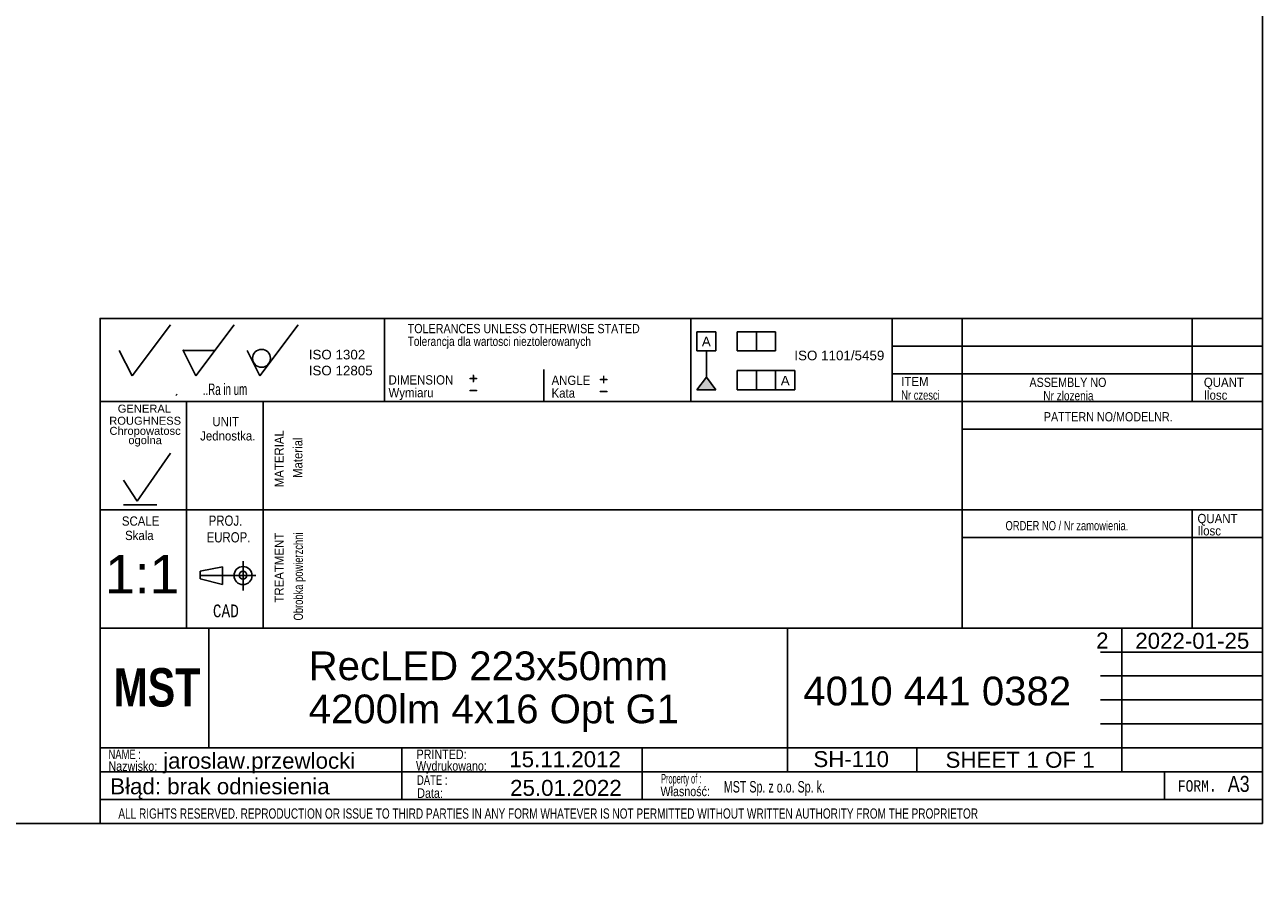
# Model space of a CAD drawing. Header units: millimetres. Extents: x 16 to 406, y 5 to 285.
# Tile 14 of 20: x 212 to 406, y 5 to 139. Entities that reach past the tile are written whole.
import ezdxf
from ezdxf.entities.mleader import LeaderData, LeaderLine
from ezdxf.enums import TextEntityAlignment as Align
from ezdxf.lldxf.tags import DXFTag
from ezdxf.math import Vec2, Vec3

# ---------------------------------------------------------------- set-up
doc = ezdxf.new("R2010")
doc.units = ezdxf.units.MM
doc.layers.add('10', color=7, linetype='Continuous')
doc.layers.add('Default', color=7, linetype='Continuous')
doc.styles.add('SEACAD_Arial', font='arial.ttf')
doc.styles.add('SEACAD_Lucida_Console', font='lucon.TTF', dxfattribs={"width": 0.8})
tags = doc.linetypes.add('CENTER2', pattern=[28.575, 19.05, -3.175, 3.175, -3.175]).pattern_tags.tags
tags[10:11] = [DXFTag(74, 4), DXFTag(75, 0), DXFTag(340, '0'), DXFTag(46, 0.0), DXFTag(50, 0.0), DXFTag(44, 0.0), DXFTag(45, 0.0)]
tags[8:9] = [DXFTag(74, 4), DXFTag(75, 0), DXFTag(340, '0'), DXFTag(46, 0.0), DXFTag(50, 0.0), DXFTag(44, 0.0), DXFTag(45, 0.0)]
tags[6:7] = [DXFTag(74, 4), DXFTag(75, 0), DXFTag(340, '0'), DXFTag(46, 0.0), DXFTag(50, 0.0), DXFTag(44, 0.0), DXFTag(45, 0.0)]
tags[4:5] = [DXFTag(74, 4), DXFTag(75, 0), DXFTag(340, '0'), DXFTag(46, 0.0), DXFTag(50, 0.0), DXFTag(44, 0.0), DXFTag(45, 0.0)]

# ---------------------------------------------------------------- blocks, each defined once
blk = doc.blocks.new('SEANNOT_GROUP1')
at = {"layer": 'Default', "color": 7, "linetype": 'Continuous', "style": 'SEACAD_Arial'}
for s, p in [('RecLED 223x50mm', (256.32, 40.54)), ('4200lm 4x16 Opt G1', (256.32, 33.79))]:
    blk.add_text(s, height=4.5, dxfattribs=at).set_placement(p, align=Align.TOP_LEFT)
blk = doc.blocks.new('SEANNOT_GROUP2')
at = {"layer": 'Default', "color": 7, "linetype": 'Continuous', "style": 'SEACAD_Arial'}
blk.add_text('4010 441 0382', height=4.5, dxfattribs=at).set_placement((333.77, 36.59), align=Align.TOP_LEFT)
blk = doc.blocks.new('SEANNOT_GROUP3')
at = {"layer": 'Default', "color": 7, "linetype": 'Continuous', "style": 'SEACAD_Arial'}
blk.add_text('jaroslaw.przewlocki', height=2.5, dxfattribs=at).set_placement((233.53, 24.68), align=Align.TOP_LEFT)
blk = doc.blocks.new('SEANNOT_GROUP4')
at = {"layer": 'Default', "color": 7, "linetype": 'Continuous', "style": 'SEACAD_Arial'}
blk.add_text('SH-110', height=2.5, dxfattribs=at).set_placement((335.35, 24.93), align=Align.TOP_LEFT)
blk = doc.blocks.new('SEANNOT_GROUP5')
at = {"layer": 'Default', "color": 7, "linetype": 'Continuous', "style": 'SEACAD_Arial'}
blk.add_text('25.01.2022', height=2.5, dxfattribs=at).set_placement((287.86, 20.42), align=Align.TOP_LEFT)
blk = doc.blocks.new('SEANNOT_GROUP6')
at = {"layer": 'Default', "color": 7, "linetype": 'Continuous', "style": 'SEACAD_Arial'}
blk.add_text('1:1', height=6, dxfattribs=at).set_placement((224.43, 55.64), align=Align.TOP_LEFT)
blk = doc.blocks.new('_Dot')
at = {"color": 0, "linetype": 'ByBlock', "lineweight": -2}
blk.add_line((-0.5, 0), (-1, 0), dxfattribs=at)
at = {"color": 0, "linetype": 'ByBlock', "const_width": 0.5}
blk.add_lwpolyline([(-0.25, 0, 1), (0.25, 0, 1)], format="xyb", close=True, dxfattribs=at)
blk = doc.blocks.new('SEANNOT_GROUP8')
at = {"layer": 'Default', "color": 7, "linetype": 'Continuous', "style": 'SEACAD_Arial'}
blk.add_text('15.11.2012', height=2.5, dxfattribs=at).set_placement((287.73, 24.91), align=Align.TOP_LEFT)
blk = doc.blocks.new('SEANNOT_GROUP9')
at = {"layer": 'Default', "color": 7, "linetype": 'Continuous', "style": 'SEACAD_Arial'}
blk.add_text('2', height=2.5, dxfattribs=at).set_placement((379.63, 43.5), align=Align.TOP_LEFT)
blk = doc.blocks.new('SEANNOT_GROUP10')
at = {"layer": 'Default', "color": 7, "linetype": 'Continuous', "style": 'SEACAD_Arial'}
for s, p in [('SHEET ', (356.04, 24.82)), ('1', (368.7, 24.82)), (' OF ', (370.66, 24.82)), ('1', (377.45, 24.82))]:
    blk.add_text(s, height=2.5, dxfattribs=at).set_placement(p, align=Align.TOP_LEFT)
blk = doc.blocks.new('SEANNOT_GROUP11')
at = {"layer": 'Default', "color": 7, "linetype": 'Continuous', "style": 'SEACAD_Arial'}
blk.add_text('2022-01-25', height=2.5, dxfattribs=at).set_placement((385.75, 43.46), align=Align.TOP_LEFT)

msp = doc.modelspace()

# ---------------------------------------------------------------- hatches: boundary and pattern name
at = {"layer": 'Default', "linetype": 'Continuous'}
msp.add_hatch(color=7, dxfattribs=at).paths.add_polyline_path([(318.589, 83.506), (317.089, 81.521), (320.089, 81.521)])

# ---------------------------------------------------------------- linework, layer by layer
at = {"layer": '10', "color": 7, "linetype": 'Continuous'}
for p, q in [((228.666, 83.702), (234.666, 91.702)), ((238.666, 83.702), (244.666, 91.702)), ((248.666, 83.702), (254.666, 91.702)), ((268.166, 92.702), (268.166, 79.702)), ((316.166, 92.702), (316.166, 79.702)), ((347.666, 92.702), (347.666, 79.702)), ((358.666, 92.702), (358.666, 44.202)), ((394.666, 92.702), (394.666, 79.702)), ((226.666, 87.702), (228.666, 83.702)), ((236.666, 87.702), (241.666, 87.702)), ((236.666, 87.702), (238.666, 83.702)), ((246.666, 87.702), (248.666, 83.702)), ((405.666, 88.369), (347.666, 88.369)), ((293.166, 84.702), (293.166, 79.702)), ((405.666, 84.036), (347.666, 84.036)), ((405.666, 79.702), (223.666, 79.702)), ((235.541, 80.629), (235.717, 80.835)), ((237.166, 79.702), (237.166, 44.202)), ((237.166, 79.702), (237.166, 45.702)), ((249.166, 79.702), (249.166, 44.202)), ((405.666, 75.369), (358.666, 75.369)), ((229.469, 64.067), (234.668, 71.572)), ((227.327, 67.349), (229.469, 64.067)), ((405.666, 62.702), (223.666, 62.702)), ((227.327, 63.528), (232.526, 63.528)), ((394.666, 62.702), (394.666, 44.202)), ((405.666, 58.369), (358.666, 58.369)), ((246.041, 54.678), (246.041, 50.07)), ((246.041, 54.678), (246.041, 50.07)), ((239.312, 53.117), (242.798, 53.809)), ((239.312, 51.925), (239.312, 53.117)), ((242.798, 53.809), (242.798, 51.041)), ((242.798, 51.041), (239.312, 51.925)), ((331.291, 44.202), (223.666, 44.202)), ((331.166, 44.202), (223.666, 44.202)), ((240.666, 25.452), (240.666, 44.202)), ((380.291, 44.202), (405.791, 44.202)), ((383.666, 21.702), (383.666, 44.202)), ((380.291, 40.452), (405.791, 40.452)), ((380.291, 36.702), (405.791, 36.702)), ((380.291, 32.952), (405.791, 32.952)), ((380.291, 29.202), (405.791, 29.202)), ((223.666, 25.452), (405.791, 25.452)), ((270.926, 25.414), (270.926, 17.289)), ((308.524, 25.452), (308.524, 17.327)), ((351.541, 25.452), (351.541, 21.702)), ((223.666, 21.702), (380.291, 21.702)), ((390.354, 21.702), (390.354, 17.327)), ((223.666, 17.327), (405.666, 17.327))]:
    msp.add_line(p, q, dxfattribs=at)
at = {"layer": '10', "color": 7, "linetype": 'CENTER2'}
msp.add_line((239.312, 52.425), (248.028, 52.425), dxfattribs=at)
at = {"layer": '10', "color": 7, "linetype": 'Continuous'}
for points in [[(405.666, 13.577), (405.666, 284.577), (15.666, 284.577), (15.666, 13.577), (405.666, 13.577)], [(405.666, 13.577), (405.666, 92.702), (223.666, 92.702), (223.666, 13.577), (405.666, 13.577)], [(331.291, 44.202), (331.291, 21.702), (405.666, 21.702), (405.666, 44.202), (331.291, 44.202)]]:
    msp.add_lwpolyline(points, dxfattribs=at)
for centre, radius in [((248.939, 86.457), 1.402), ((246.041, 52.425), 1.415), ((246.041, 52.484), 0.607)]:
    msp.add_circle(centre, radius, dxfattribs=at)
msp.add_point((236.666, 87.702), dxfattribs=at)
at = {"layer": 'Default', "color": 7, "linetype": 'Continuous'}
for p, q in [((317.089, 87.611), (317.089, 90.611)), ((317.089, 90.611), (320.089, 90.611)), ((320.089, 90.611), (320.089, 87.611)), ((323.424, 87.611), (323.424, 90.611)), ((323.424, 90.611), (329.424, 90.611)), ((326.424, 90.611), (326.424, 87.611)), ((329.424, 90.611), (329.424, 87.611)), ((320.089, 87.611), (317.089, 87.611)), ((318.589, 83.506), (318.589, 87.611)), ((329.424, 87.611), (323.424, 87.611)), ((317.089, 81.521), (318.589, 83.506)), ((318.589, 83.506), (320.089, 81.521)), ((323.424, 81.521), (323.424, 84.521)), ((323.424, 84.521), (332.424, 84.521)), ((326.424, 84.521), (326.424, 81.521)), ((329.424, 81.521), (329.424, 84.521)), ((332.424, 84.521), (332.424, 81.521)), ((320.089, 81.521), (317.089, 81.521)), ((332.424, 81.521), (323.424, 81.521))]:
    msp.add_line(p, q, dxfattribs=at)

# ---------------------------------------------------------------- block references
at = {"layer": 'Default'}
for name in ['SEANNOT_GROUP6', 'SEANNOT_GROUP9', 'SEANNOT_GROUP11', 'SEANNOT_GROUP1', 'SEANNOT_GROUP2', 'SEANNOT_GROUP3', 'SEANNOT_GROUP8', 'SEANNOT_GROUP4', 'SEANNOT_GROUP10', 'SEANNOT_GROUP5']:
    msp.add_blockref(name, (0, 0), dxfattribs=at)

# ---------------------------------------------------------------- texts
at = {"layer": '10', "attachment_point": 1}
for s, insert, char_height, width, style in [('{\\farial rounded mt|b0||i0||c0|p34;\\C7;\\H1.45000002;\\W0.83002;TOLERANCES UNLESS OTHERWISE STATED}', (271.823, 91.84), 1.45, 38.61414, 'SEACAD_Arial'), ('{\\farial rounded mt|b0||i0||c0|p34;\\C7;\\H1.45000002;\\W0.77704;Tolerancja dla wartosci nieztolerowanych}', (271.823, 89.84), 1.45, 36.02936, 'SEACAD_Arial'), ('{\\farial rounded mt|b0||i0||c0|p34;\\C7;\\H1.45000002;\\W0.883;DIMENSION}', (268.823, 83.801), 1.45, 10.15001, 'SEACAD_Arial'), ('{\\farial rounded mt|b0||i0||c0|p34;\\C7;\\H1.45000002;\\W0.883;ANGLE}', (294.351, 83.737), 1.45, 6.05218, 'SEACAD_Arial'), ('{\\farial rounded mt|b0||i0||c0|p34;\\C7;\\H1.45000002;\\W0.883;ITEM}', (349.106, 83.545), 1.45, 4.25544, 'SEACAD_Arial'), ('{\\farial rounded mt|b0||i0||c0|p34;\\C7;\\H1.45000002;\\W0.83002;ASSEMBLY NO}', (369.185, 83.418), 1.45, 12.82936, 'SEACAD_Arial'), ('{\\farial rounded mt|b0||i0||c0|p34;\\C7;\\H1.45000002;\\W0.883;QUANT}', (396.497, 83.418), 1.45, 6.24131, 'SEACAD_Arial'), ('{\\farial rounded mt|b0||i0||c0|p34;\\C7;\\H1.8;\\W0.608;..Ra in um}', (239.73, 82.502), 1.8, 8.92175, 'SEACAD_Arial'), ('{\\farial rounded mt|b0||i0||c0|p34;\\C7;\\H1.45000002;\\W0.883;Wymiaru}', (268.823, 81.801), 1.45, 8.67569, 'SEACAD_Arial'), ('{\\farial rounded mt|b0||i0||c0|p34;\\C7;\\H1.45000002;\\W0.883;Kata}', (294.351, 81.737), 1.45, 5.07501, 'SEACAD_Arial'), ('{\\farial rounded mt|b0||i0||c0|p34;\\C7;\\H1.45000002;\\W0.72406;Nr czesci }', (349.106, 81.418), 1.45, 7.78588, 'SEACAD_Arial'), ('{\\farial rounded mt|b0||i0||c0|p34;\\C7;\\H1.45000002;\\W0.883;Ilosc}', (396.497, 81.418), 1.45, 6.93479, 'SEACAD_Arial'), ('{\\farial rounded mt|b0||i0||c0|p34;\\C7;\\H1.45000002;\\W0.77704;Nr zlozenia}', (371.349, 81.319), 1.45, 9.50428, 'SEACAD_Arial'), ('{\\farial rounded mt|b0||i0||c0|p34;\\C7;\\H1.45000002;\\W0.83002;PATTERN NO/MODELNR.}', (371.438, 78.024), 1.45, 21.43479, 'SEACAD_Arial'), ('{\\farial rounded mt|b0||i0||c0|p34;\\C7;\\H1.45000002;\\W0.883;UNIT}', (241.233, 77.275), 1.45, 4.16088, 'SEACAD_Arial'), ('{\\farial rounded mt|b0||i0||c0|p34;\\C7;\\H1.45000002;\\W0.883;Jednostka.}', (239.329, 75.036), 1.45, 8.72628, 'SEACAD_Arial'), ('{\\farial rounded mt|b0||i0||c0|p34;\\C7;\\H1.45000002;\\W0.883;QUANT}', (395.497, 62.085), 1.45, 6.24131, 'SEACAD_Arial'), ('{\\farial rounded mt|b0||i0||c0|p34;\\C7;\\H1.45000002;\\W0.883;SCALE}', (227.067, 61.69), 1.45, 5.86305, 'SEACAD_Arial'), ('{\\farial rounded mt|b0||i0||c0|p34;\\C7;\\H1.60000002;\\W0.8;PROJ.}', (240.654, 61.826), 1.6, 5.11305, 'SEACAD_Arial'), ('{\\farial rounded mt|b0||i0||c0|p34;\\C7;\\H1.45000002;\\W0.72406;ORDER NO / Nr zamowienia.}', (365.438, 60.97), 1.45, 25.03089, 'SEACAD_Arial'), ('{\\farial rounded mt|b0||i0||c0|p34;\\C7;\\H1.45000002;\\W0.883;Ilosc}', (395.497, 60.165), 1.45, 6.93479, 'SEACAD_Arial'), ('{\\farial rounded mt|b0||i0||c0|p34;\\C7;\\H1.45000002;\\W0.883;Skala}', (227.568, 59.436), 1.45, 5.77723, 'SEACAD_Arial'), ('{\\farial rounded mt|b0||i0||c0|p34;\\C7;\\H1.60000002;\\W0.8;EUROP.}', (240.336, 59.22), 1.6, 6.64349, 'SEACAD_Arial'), ('{\\fLucida Console|b0||i0||c0|p34;\\C7;\\H1.99999998;\\W0.8;CAD}', (241.316, 47.895), 2, 4.53334, 'SEACAD_Lucida_Console'), ('{\\farial rounded mt|b0||i0||c0|p34;\\C7;\\H1.5;\\W0.704;NAME :}', (224.968, 25.176), 1.5, 5.5761, 'SEACAD_Arial'), ('{\\farial rounded mt|b0||i0||c0|p34;\\C7;\\H1.5;\\W0.8;Nazwisko:}', (224.968, 23.329), 1.5, 7.67838, 'SEACAD_Arial'), ('{\\farial rounded mt|b0||i0||c0|p34;\\C7;\\H1.5;\\W0.8;Wydrukowano:}', (273.128, 23.366), 1.5, 11.43865, 'SEACAD_Arial'), ('{\\farial rounded mt|b0||i0||c0|p34;\\C7;\\H1.5;\\W0.8;PRINTED:}', (273.216, 25.176), 1.5, 8.9879, 'SEACAD_Arial'), ('{\\farial rounded mt|b0||i0||c0|p34;\\C7;\\H1.5;\\W0.46208;Property of :}', (311.497, 21.358), 1.5, 8.86958, 'SEACAD_Arial'), ('{\\farial rounded mt|b0||i0||c0|p34;\\C7;\\H1.5;\\W0.704;DATE :}', (273.282, 21.148), 1.5, 5.2174, 'SEACAD_Arial'), ('{\\farial rounded mt|b0||i0||c0|p34;\\C7;\\H1.5;\\W0.8;Własność:}', (311.414, 19.374), 1.5, 10.89131, 'SEACAD_Arial'), ('{\\farial rounded mt|b0||i0||c0|p34;\\C7;\\H1.8;\\W0.667;MST Sp. z o.o. Sp. k.}', (321.317, 20.244), 1.8, 58.30436, 'SEACAD_Arial'), ('{\\fLucida Console|b0||i0||c0|p34;\\C7;\\H1.8;\\W0.8;FORM.}', (392.416, 20.377), 1.8, 6.80001, 'SEACAD_Lucida_Console'), ('{\\farial rounded mt|b0||i0||c0|p34;\\C7;\\H2.50000002;\\W0.8;A3}', (400.244, 21.047), 2.5, 3.31523, 'SEACAD_Arial'), ('{\\farial rounded mt|b0||i0||c0|p34;\\C7;\\H1.5;\\W0.8;Data:}', (273.325, 19.098), 1.5, 6.19566, 'SEACAD_Arial'), ('{\\farial rounded mt|b0||i0||c0|p34;\\C7;\\H1.60000002;\\W0.704;ALL RIGHTS RESERVED. REPRODUCTION OR ISSUE TO THIRD PARTIES IN ANY FORM WHATEVER IS NOT PERMITTED WITHOUT WRITTEN AUTHORITY FROM THE PROPRIETOR}', (226.514, 15.955), 1.6, 148.00001, 'SEACAD_Arial')]:
    msp.add_mtext(s, dxfattribs=dict(at, insert=insert, char_height=char_height, width=width, style=style))
at = {"layer": '10', "char_height": 1.25, "attachment_point": 1}
for s, insert, width in [('{\\fArial|b0||i0||c0|p34;\\C7;\\H1.2499998;\\W1.;GENERAL}', (226.419, 79.196), 8.3424), ('{\\fArial|b0||i0||c0|p34;\\C7;\\H1.2499998;\\W1.;ROUGHNESS}', (225.084, 77.302), 11.22283)]:
    msp.add_mtext(s, dxfattribs=dict(at, insert=insert, width=width))
at = {"layer": '10', "insert": (230.703, 74.174), "char_height": 1.25, "width": 11.65265, "attachment_point": 5, "line_spacing_factor": 0.7}
msp.add_mtext('{\\fArial|b0||i0||c0|p34;\\C7;\\H1.24999998;\\W1.;Chropowatosc\\P}{\\fArial|b0||i0||c0|p34;\\C7;\\H1.24999998;\\W1.;ogolna}', dxfattribs=at)
at = {"layer": '10', "char_height": 1.45, "attachment_point": 1, "rotation": 89.99999, "style": 'SEACAD_Arial'}
for s, insert, width in [('{\\farial rounded mt|b0||i0||c0|p34;\\C7;\\H1.45000002;\\W0.883;MATERIAL}', (250.968, 66.261), 8.92066), ('{\\farial rounded mt|b0||i0||c0|p34;\\C7;\\H1.45000002;\\W0.883;Material}', (253.888, 67.703), 7.15315), ('{\\farial rounded mt|b0||i0||c0|p34;\\C7;\\H1.45000002;\\W0.883;TREATMENT}', (250.968, 48.199), 10.87501), ('{\\farial rounded mt|b0||i0||c0|p34;\\C7;\\H1.45000002;\\W0.72406;Obrobka powierzchni}', (253.968, 45.395), 17.04755)]:
    msp.add_mtext(s, dxfattribs=dict(at, insert=insert, width=width))
at = {"layer": 'Default'}
for s, insert, char_height, width, attachment_point in [('{\\fArial CE|b0||i0||c0|p34;\\C7;\\H1.5;\\W1.;A}', (318.583, 89.835), 1.5, 1.40218, 2), ('{\\fArial|b0||i0||c0|p34;\\C7;\\H1.5;\\W1.;ISO 1302 \\P}{\\fArial|b0||i0||c0|p34;\\C7;\\H1.5;\\W1.;ISO 12805}', (256.327, 87.785), 1.5, 10.48633, 1), ('{\\fArial|b0||i0||c0|p34;\\C7;\\H1.5;\\W1.;ISO 1101/5459}', (339.414, 87.653), 1.5, 14.66134, 2), ('{\\fSolid Edge ISO|b0||i0||c0|p34;\\C7;\\H2.5;\\W1.;+\\P}', (281.293, 84.797), 2.5, 1.88245, 1), ('{\\fSolid Edge ISO|b0||i0||c0|p34;\\C7;\\H2.5;\\W1.;+\\P}', (301.686, 84.64), 2.5, 1.88245, 1), ('{\\fArial CE|b0||i0||c0|p34;\\C7;\\H1.5;\\W1.;A}', (330.939, 83.709), 1.5, 1.40218, 2), ('{\\fSolid Edge ISO|b0||i0||c0|p34;\\C7;\\H2.5;\\W1.;-\\P}', (281.293, 82.914), 2.5, 1.88245, 1), ('{\\fSolid Edge ISO|b0||i0||c0|p34;\\C7;\\H2.5;\\W1.;-\\P}', (301.686, 82.758), 2.5, 1.88245, 1)]:
    msp.add_mtext(s, dxfattribs=dict(at, insert=insert, char_height=char_height, width=width, attachment_point=attachment_point))

# ---------------------------------------------------------------- leaders
at = {"layer": 'Default', "color": 7, "linetype": 'Continuous'}
ml = msp.add_multileader_mtext('Standard', dxfattribs=at)
ml.set_content('{\\pxsm0.9;\\fImpact|b0||i0||c0|p34;\\W1.;MST\\P}', color=256)
ml.set_leader_properties()
ml.set_arrow_properties(name='DOT')
ml.build(insert=Vec2(0, 0))
ml.multileader.update_dxf_attribs({"leader_type": 0, "dogleg_length": 0, "arrow_head_size": 6})
ctx = ml.context
ctx.base_point, ctx.char_height, ctx.arrow_head_size, ctx.landing_gap_size = Vec3(223.758, 34.856), 6, 6, 2.1
ctx.mtext.insert = Vec3(225.758, 37.919)
ml = msp.add_multileader_mtext('Standard', dxfattribs=at)
ml.set_content('{\\pxsm0.9;\\fArial|b0||i0||c0|p34;\\W1.; Błąd: brak odniesienia\\P}', color=256)
ml.set_leader_properties()
ml.set_arrow_properties(name='DOT')
ml.build(insert=Vec2(0, 0))
ml.multileader.update_dxf_attribs({"leader_type": 0, "dogleg_length": 0, "arrow_head_size": 2.5})
ctx = ml.context
ctx.base_point, ctx.char_height, ctx.arrow_head_size, ctx.landing_gap_size = Vec3(222.27, 19.052), 2.5, 2.5, 0.875
ctx.mtext.insert = Vec3(224.27, 20.668)

doc.saveas('drawing.dxf')
